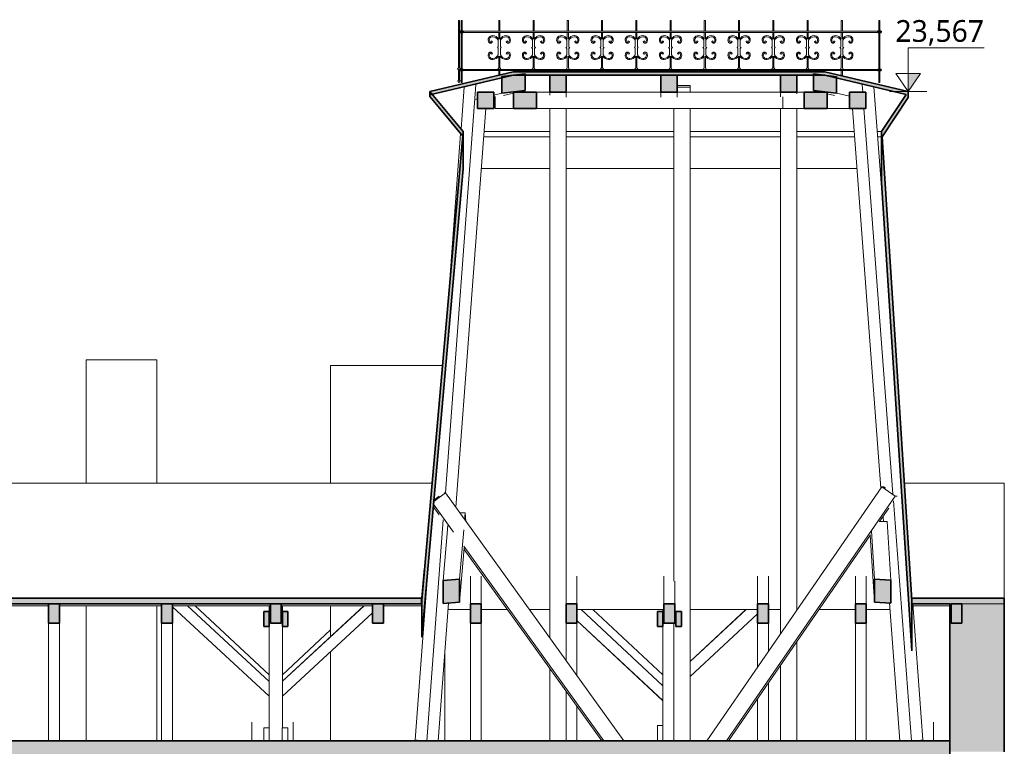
# Model space of a CAD drawing. Header units: metres. Extents: x -1.6 to 41.7, y -4.8 to 24.3.
# Tile 7 of 7: x 30.7 to 39.8, y 17.6 to 24.2. Entities that reach past the tile are written whole.
import ezdxf

# ---------------------------------------------------------------- set-up
doc = ezdxf.new("R2010")
doc.units = ezdxf.units.M
for name, color, linetype, lineweight in [('AV-KOTY', 7, 'Continuous', 5), ('AV-SRAFY', 7, 'Continuous', 35), ('AV-STAVBA', 7, 'Continuous', 18)]:
    doc.layers.add(name, color=color, linetype=linetype, lineweight=lineweight)
doc.styles.add('Trebuchet MS', font='trebuc.ttf', dxfattribs={"height": 0.2})

# ---------------------------------------------------------------- blocks, each defined once
blk = doc.blocks.new('SFR_Trám_dřevo - 100_100-1439832-Řez B-B_')
at = {"layer": 'AV-STAVBA'}
for p, q in [((33.8763, 18.84), (33.1252, 18.147)), ((33.8758, 18.84), (33.1252, 18.1475)), ((33.1252, 18.0109), (33.9548, 18.7763))]:
    blk.add_line(p, q, dxfattribs=at)
blk = doc.blocks.new('SFR_Trám_dřevo - 100_100-1439830-Řez B-B_')
at = {"layer": 'AV-STAVBA'}
for p, q in [((33.0052, 18.1466), (32.2537, 18.84)), ((32.1148, 18.8322), (33.0052, 18.0106)), ((33.0052, 18.0101), (32.1148, 18.8317))]:
    blk.add_line(p, q, dxfattribs=at)
blk = doc.blocks.new('SFR_Trám_dřevo - 50_140-V19-Řez B-B_')
at = {"layer": 'AV-STAVBA'}
blk.add_hatch(color=256, dxfattribs=at).paths.add_polyline_path([(33.0053, 18.65), (33.0053, 18.79), (32.9553, 18.79), (32.9553, 18.65)])
at = {"layer": 'AV-STAVBA', "lineweight": 35}
for p, q in [((32.9553, 18.79), (32.9553, 18.65)), ((33.0053, 18.79), (32.9553, 18.79)), ((33.0053, 18.65), (33.0053, 18.79)), ((32.9553, 18.65), (33.0053, 18.65))]:
    blk.add_line(p, q, dxfattribs=at)
blk = doc.blocks.new('SFR_Trám_dřevo - 50_140-1505652-Řez B-B_')
at = {"layer": 'AV-STAVBA'}
for p, q in [((33.0055, 17.72), (32.9555, 17.72)), ((32.9555, 17.72), (32.9555, 17.6)), ((33.0055, 17.6), (33.0055, 17.72))]:
    blk.add_line(p, q, dxfattribs=at)
blk = doc.blocks.new('SFR_Trám_dřevo - 50_140-V20-Řez B-B_')
at = {"layer": 'AV-STAVBA'}
blk.add_hatch(color=256, dxfattribs=at).paths.add_polyline_path([(33.1752, 18.65), (33.1752, 18.79), (33.1252, 18.79), (33.1252, 18.65)])
at = {"layer": 'AV-STAVBA', "lineweight": 35}
for p, q in [((33.1752, 18.79), (33.1252, 18.79)), ((33.1252, 18.79), (33.1252, 18.65)), ((33.1752, 18.65), (33.1752, 18.79)), ((33.1252, 18.65), (33.1752, 18.65))]:
    blk.add_line(p, q, dxfattribs=at)
blk = doc.blocks.new('SFR_Trám_dřevo - 50_140-V21-Řez B-B_')
at = {"layer": 'AV-STAVBA'}
for p, q in [((33.1749, 17.72), (33.1249, 17.72)), ((33.1249, 17.72), (33.1249, 17.6)), ((33.1749, 17.6), (33.1749, 17.72))]:
    blk.add_line(p, q, dxfattribs=at)
blk = doc.blocks.new('SFR_Trám_dřevo - 100_100-V22-Řez B-B_')
at = {"layer": 'AV-STAVBA'}
for p, q in [((33.5696, 18.6212), (33.1252, 18.2075)), ((33.5696, 18.6207), (33.1252, 18.207))]:
    blk.add_line(p, q, dxfattribs=at)
blk = doc.blocks.new('SFR_Trám_dřevo - 100_100-V23-Řez B-B_')
at = {"layer": 'AV-STAVBA'}
blk.add_line((33.0046, 18.2067), (32.3245, 18.84), dxfattribs=at)
blk = doc.blocks.new('SFR_Trám_dřevo - 100_100-1439810-Řez B-B_')
at = {"layer": 'AV-STAVBA'}
for p, q in [((36.6252, 18.1063), (35.8727, 18.8071)), ((35.8348, 18.7058), (36.6252, 17.9697)), ((36.6252, 17.9692), (35.8348, 18.7053))]:
    blk.add_line(p, q, dxfattribs=at)
blk = doc.blocks.new('SFR_Trám_dřevo - 50_140-V24-Řez B-B_')
at = {"layer": 'AV-STAVBA'}
blk.add_hatch(color=256, dxfattribs=at).paths.add_polyline_path([(36.6253, 18.65), (36.6253, 18.79), (36.5753, 18.79), (36.5753, 18.65)])
at = {"layer": 'AV-STAVBA', "lineweight": 35}
for p, q in [((36.5753, 18.79), (36.5753, 18.65)), ((36.6253, 18.79), (36.5753, 18.79)), ((36.6253, 18.65), (36.6253, 18.79)), ((36.5753, 18.65), (36.6253, 18.65))]:
    blk.add_line(p, q, dxfattribs=at)
blk = doc.blocks.new('SFR_Trám_dřevo - 50_140-1505653-Řez B-B_')
at = {"layer": 'AV-STAVBA'}
for p, q in [((36.6255, 17.74), (36.5755, 17.74)), ((36.5755, 17.74), (36.5755, 17.6)), ((36.6255, 17.6), (36.6255, 17.74))]:
    blk.add_line(p, q, dxfattribs=at)
blk = doc.blocks.new('SFR_Trám_dřevo - 50_140-V25-Řez B-B_')
at = {"layer": 'AV-STAVBA'}
blk.add_hatch(color=256, dxfattribs=at).paths.add_polyline_path([(36.7952, 18.65), (36.7952, 18.79), (36.7452, 18.79), (36.7452, 18.65)])
at = {"layer": 'AV-STAVBA', "lineweight": 35}
for p, q in [((36.7952, 18.79), (36.7452, 18.79)), ((36.7452, 18.79), (36.7452, 18.65)), ((36.7952, 18.65), (36.7952, 18.79)), ((36.7452, 18.65), (36.7952, 18.65))]:
    blk.add_line(p, q, dxfattribs=at)
blk = doc.blocks.new('SFR_Trám_dřevo - 100_100-V26-Řez B-B_')
at = {"layer": 'AV-STAVBA'}
for p, q in [((37.3897, 18.8071), (36.8757, 18.3285)), ((37.3892, 18.8071), (36.8757, 18.329)), ((36.8757, 18.1918), (37.4948, 18.7683))]:
    blk.add_line(p, q, dxfattribs=at)
blk = doc.blocks.new('SFR_Trám_dřevo - 100_100-V27-Řez B-B_')
at = {"layer": 'AV-STAVBA'}
blk.add_line((36.6246, 18.2067), (35.9798, 18.8071), dxfattribs=at)
blk = doc.blocks.new('Railing - BA_Kovaný sloupek_střecha_roh-1531454-Řez B-B_')
at = {"layer": 'AV-STAVBA'}
for p, q in [((0.9667, 24.3), (0.9567, 24.3)), ((0.9567, 24.3), (0.9567, 24.0814)), ((0.9667, 24.0814), (0.9667, 24.3)), ((0.9567, 24.0814), (0.9567, 23.86)), ((0.9667, 23.86), (0.9667, 24.0814)), ((0.9532, 23.86), (0.9486, 23.855)), ((0.9486, 23.855), (0.9532, 23.85)), ((0.9567, 23.86), (0.9532, 23.86)), ((0.9532, 23.85), (0.9567, 23.85)), ((0.9567, 23.85), (0.9567, 23.75)), ((0.9702, 23.86), (0.9667, 23.86)), ((0.9667, 23.85), (0.9702, 23.85)), ((0.9667, 23.75), (0.9667, 23.85)), ((0.9748, 23.855), (0.9702, 23.86)), ((0.9702, 23.85), (0.9748, 23.855)), ((0.9567, 23.75), (0.951, 23.7467)), ((0.951, 23.7467), (0.9567, 23.741)), ((0.9567, 23.741), (0.9524, 23.7385)), ((0.9524, 23.7385), (0.9617, 23.7292)), ((0.9617, 23.7292), (0.971, 23.7385)), ((0.9724, 23.7467), (0.9667, 23.75)), ((0.9667, 23.741), (0.9724, 23.7467)), ((0.971, 23.7385), (0.9667, 23.741))]:
    blk.add_line(p, q, dxfattribs=at)
blk = doc.blocks.new('Railing - BA_Kovaný sloupek_střecha-V39-Řez B-B_')
at = {"layer": 'AV-STAVBA'}
for p, q in [((38.6116, 24.12), (38.6116, 24.22)), ((38.6216, 24.22), (38.6116, 24.22)), ((38.6216, 24.22), (38.6216, 24.12)), ((38.6116, 24.08), (38.6116, 24.11)), ((38.6216, 24.11), (38.6216, 24.08)), ((38.6216, 24.0801), (38.6116, 24.0801)), ((38.6116, 24.0801), (38.6116, 24.018)), ((38.6116, 24.018), (38.6116, 24.0101)), ((38.6116, 23.975), (38.6116, 24.0105)), ((38.6116, 24.0101), (38.6216, 24.0101)), ((38.6216, 24.018), (38.6216, 24.0801)), ((38.6216, 24.0101), (38.6216, 24.018)), ((38.6216, 24.0105), (38.6216, 23.975)), ((38.6116, 23.97), (38.6116, 23.975)), ((38.6216, 23.975), (38.6116, 23.975)), ((38.6116, 23.965), (38.6116, 23.97)), ((38.6216, 23.97), (38.6116, 23.97)), ((38.6116, 23.9295), (38.6116, 23.965)), ((38.6216, 23.965), (38.6116, 23.965)), ((38.6216, 23.9299), (38.6116, 23.9299)), ((38.6116, 23.9299), (38.6116, 23.922)), ((38.6116, 23.922), (38.6116, 23.8599)), ((38.6216, 23.975), (38.6216, 23.97)), ((38.6216, 23.97), (38.6216, 23.965)), ((38.6216, 23.965), (38.6216, 23.9295)), ((38.6216, 23.922), (38.6216, 23.9299)), ((38.6216, 23.8599), (38.6216, 23.922)), ((38.6116, 23.78), (38.6116, 23.86)), ((38.6116, 23.8599), (38.6216, 23.8599)), ((38.6216, 23.86), (38.6216, 23.78)), ((38.6116, 23.775), (38.6116, 23.78)), ((38.6216, 23.78), (38.6116, 23.78)), ((38.6116, 23.77), (38.6116, 23.775)), ((38.6216, 23.775), (38.6116, 23.775)), ((38.6116, 23.67), (38.6116, 23.76)), ((38.6216, 23.78), (38.6216, 23.775)), ((38.6216, 23.775), (38.6216, 23.77)), ((38.6216, 23.76), (38.6216, 23.67)), ((38.6116, 23.6667), (38.6116, 23.67)), ((38.6216, 23.67), (38.6116, 23.67)), ((38.6116, 23.661), (38.6116, 23.6667)), ((38.6216, 23.6667), (38.6116, 23.6667)), ((38.6116, 23.6585), (38.6116, 23.661)), ((38.6216, 23.661), (38.6116, 23.661)), ((38.6116, 23.6492), (38.6116, 23.6585)), ((38.6216, 23.6585), (38.6116, 23.6585)), ((38.6216, 23.6492), (38.6116, 23.6492)), ((38.6216, 23.67), (38.6216, 23.6667)), ((38.6216, 23.6667), (38.6216, 23.661)), ((38.6216, 23.661), (38.6216, 23.6585)), ((38.6216, 23.6585), (38.6216, 23.6492))]:
    blk.add_line(p, q, dxfattribs=at)
blk = doc.blocks.new('Railing - BA_Kovaný sloupek_střecha-V40-Řez B-B_')
at = {"layer": 'AV-STAVBA'}
for p, q in [((38.2755, 24.22), (38.2655, 24.22)), ((38.2655, 24.22), (38.2655, 24.12)), ((38.2755, 24.12), (38.2755, 24.22)), ((38.2655, 24.11), (38.2655, 24.0482)), ((38.2755, 24.0482), (38.2755, 24.11)), ((38.2068, 24.0276), (38.1956, 24.0315)), ((38.2605, 24.037), (38.2605, 23.975)), ((38.2805, 23.975), (38.2805, 24.037)), ((38.3454, 24.0315), (38.3343, 24.0276)), ((38.1956, 23.9085), (38.2068, 23.9124)), ((38.257, 23.975), (38.2525, 23.97)), ((38.2525, 23.97), (38.257, 23.965)), ((38.2605, 23.975), (38.257, 23.975)), ((38.257, 23.965), (38.2605, 23.965)), ((38.2605, 23.965), (38.2605, 23.903)), ((38.2841, 23.975), (38.2805, 23.975)), ((38.2805, 23.903), (38.2805, 23.965)), ((38.2805, 23.965), (38.2841, 23.965)), ((38.2886, 23.97), (38.2841, 23.975)), ((38.2841, 23.965), (38.2886, 23.97)), ((38.3343, 23.9124), (38.3454, 23.9085)), ((38.2655, 23.8918), (38.2655, 23.78)), ((38.2755, 23.78), (38.2755, 23.8918)), ((38.262, 23.78), (38.2575, 23.775)), ((38.2575, 23.775), (38.262, 23.77)), ((38.2655, 23.78), (38.262, 23.78)), ((38.2655, 23.76), (38.2655, 23.711)), ((38.2791, 23.78), (38.2755, 23.78)), ((38.2755, 23.7086), (38.2755, 23.76)), ((38.2836, 23.775), (38.2791, 23.78)), ((38.2791, 23.77), (38.2836, 23.775))]:
    blk.add_line(p, q, dxfattribs=at)
for centre, radius, start, end in [((38.2081, 24.04), 0.0401, 86.52859, 213.32117), ((38.1893, 24.0276), 0.0175, 213.32117, 360), ((38.2081, 24.04), 0.0301, 86.52859, 213.32117), ((38.1893, 24.0276), 0.0075, 213.32117, 31.61883), ((38.2062, 24.0091), 0.061, 27.16064, 86.52859), ((38.2062, 24.0091), 0.071, 33.39849, 86.52859), ((38.3348, 24.0091), 0.071, 93.47141, 146.60151), ((38.3348, 24.0091), 0.061, 93.47141, 152.83936), ((38.333, 24.04), 0.0401, 326.67883, 93.47141), ((38.333, 24.04), 0.0301, 326.67883, 93.47141), ((38.3518, 24.0276), 0.0175, 180, 326.67883), ((38.3518, 24.0276), 0.0075, 148.38117, 326.67883), ((38.2081, 23.9), 0.0401, 146.67883, 273.47141), ((38.1893, 23.9124), 0.0175, 360, 146.67883), ((38.2081, 23.9), 0.0301, 146.67883, 273.47141), ((38.1893, 23.9124), 0.0075, 328.38117, 146.67883), ((38.333, 23.9), 0.0401, 266.52859, 33.32117), ((38.333, 23.9), 0.0301, 266.52859, 33.32117), ((38.3518, 23.9124), 0.0175, 33.32117, 180), ((38.3518, 23.9124), 0.0075, 33.32117, 211.61883), ((38.2062, 23.9309), 0.061, 273.47141, 332.83936), ((38.2062, 23.9309), 0.071, 273.47141, 326.60151), ((38.3348, 23.9309), 0.071, 213.39849, 266.52859), ((38.3348, 23.9309), 0.061, 207.16064, 266.52859)]:
    blk.add_arc(centre, radius, start, end, dxfattribs=at)
blk = doc.blocks.new('Railing - BA_Kovaný sloupek_střecha-V41-Řez B-B_')
at = {"layer": 'AV-STAVBA'}
for p, q in [((37.9605, 24.22), (37.9505, 24.22)), ((37.9505, 24.22), (37.9505, 24.12)), ((37.9605, 24.12), (37.9605, 24.22)), ((37.9505, 24.11), (37.9505, 24.0482)), ((37.9605, 24.0482), (37.9605, 24.11)), ((37.8918, 24.0276), (37.8806, 24.0315)), ((37.9455, 24.037), (37.9455, 23.975)), ((37.9655, 23.975), (37.9655, 24.037)), ((38.0304, 24.0315), (38.0193, 24.0276)), ((37.8806, 23.9085), (37.8918, 23.9124)), ((37.942, 23.975), (37.9375, 23.97)), ((37.9375, 23.97), (37.942, 23.965)), ((37.9455, 23.975), (37.942, 23.975)), ((37.942, 23.965), (37.9455, 23.965)), ((37.9455, 23.965), (37.9455, 23.903)), ((37.9691, 23.975), (37.9655, 23.975)), ((37.9655, 23.903), (37.9655, 23.965)), ((37.9655, 23.965), (37.9691, 23.965)), ((37.9736, 23.97), (37.9691, 23.975)), ((37.9691, 23.965), (37.9736, 23.97)), ((38.0193, 23.9124), (38.0304, 23.9085)), ((37.9505, 23.8918), (37.9505, 23.78)), ((37.9605, 23.78), (37.9605, 23.8918)), ((37.947, 23.78), (37.9425, 23.775)), ((37.9425, 23.775), (37.947, 23.77)), ((37.9505, 23.78), (37.947, 23.78)), ((37.9505, 23.76), (37.9505, 23.7467)), ((37.9641, 23.78), (37.9605, 23.78)), ((37.9605, 23.7467), (37.9605, 23.76)), ((37.9686, 23.775), (37.9641, 23.78)), ((37.9641, 23.77), (37.9686, 23.775))]:
    blk.add_line(p, q, dxfattribs=at)
for centre, radius, start, end in [((37.8931, 24.04), 0.0401, 86.52859, 213.32117), ((37.8743, 24.0276), 0.0175, 213.32117, 360), ((37.8931, 24.04), 0.0301, 86.52859, 213.32117), ((37.8743, 24.0276), 0.0075, 213.32117, 31.61883), ((37.8912, 24.0091), 0.061, 27.16064, 86.52859), ((37.8912, 24.0091), 0.071, 33.39849, 86.52859), ((38.0198, 24.0091), 0.071, 93.47141, 146.60151), ((38.0198, 24.0091), 0.061, 93.47141, 152.83936), ((38.018, 24.04), 0.0401, 326.67883, 93.47141), ((38.018, 24.04), 0.0301, 326.67883, 93.47141), ((38.0368, 24.0276), 0.0175, 180, 326.67883), ((38.0368, 24.0276), 0.0075, 148.38117, 326.67883), ((37.8931, 23.9), 0.0401, 146.67883, 273.47141), ((37.8743, 23.9124), 0.0175, 360, 146.67883), ((37.8931, 23.9), 0.0301, 146.67883, 273.47141), ((37.8743, 23.9124), 0.0075, 328.38117, 146.67883), ((38.018, 23.9), 0.0401, 266.52859, 33.32117), ((38.018, 23.9), 0.0301, 266.52859, 33.32117), ((38.0368, 23.9124), 0.0175, 33.32117, 180), ((38.0368, 23.9124), 0.0075, 33.32117, 211.61883), ((37.8912, 23.9309), 0.061, 273.47141, 332.83936), ((37.8912, 23.9309), 0.071, 273.47141, 326.60151), ((38.0198, 23.9309), 0.071, 213.39849, 266.52859), ((38.0198, 23.9309), 0.061, 207.16064, 266.52859)]:
    blk.add_arc(centre, radius, start, end, dxfattribs=at)
blk = doc.blocks.new('Railing - BA_Kovaný sloupek_střecha-V42-Řez B-B_')
at = {"layer": 'AV-STAVBA'}
for p, q in [((35.1255, 24.22), (35.1155, 24.22)), ((35.1155, 24.22), (35.1155, 24.12)), ((35.1255, 24.12), (35.1255, 24.22)), ((35.1155, 24.11), (35.1155, 24.0482)), ((35.1255, 24.0482), (35.1255, 24.11)), ((35.0568, 24.0276), (35.0456, 24.0315)), ((35.1105, 24.037), (35.1105, 23.975)), ((35.1305, 23.975), (35.1305, 24.037)), ((35.1954, 24.0315), (35.1843, 24.0276)), ((35.0456, 23.9085), (35.0568, 23.9124)), ((35.107, 23.975), (35.1025, 23.97)), ((35.1025, 23.97), (35.107, 23.965)), ((35.1105, 23.975), (35.107, 23.975)), ((35.107, 23.965), (35.1105, 23.965)), ((35.1105, 23.965), (35.1105, 23.903)), ((35.1341, 23.975), (35.1305, 23.975)), ((35.1305, 23.903), (35.1305, 23.965)), ((35.1305, 23.965), (35.1341, 23.965)), ((35.1386, 23.97), (35.1341, 23.975)), ((35.1341, 23.965), (35.1386, 23.97)), ((35.1843, 23.9124), (35.1954, 23.9085)), ((35.1155, 23.8918), (35.1155, 23.78)), ((35.1255, 23.78), (35.1255, 23.8918)), ((35.112, 23.78), (35.1075, 23.775)), ((35.1075, 23.775), (35.112, 23.77)), ((35.1155, 23.78), (35.112, 23.78)), ((35.1155, 23.76), (35.1155, 23.7156)), ((35.1291, 23.78), (35.1255, 23.78)), ((35.1255, 23.7179), (35.1255, 23.76)), ((35.1336, 23.775), (35.1291, 23.78)), ((35.1291, 23.77), (35.1336, 23.775))]:
    blk.add_line(p, q, dxfattribs=at)
for centre, radius, start, end in [((35.0581, 24.04), 0.0401, 86.52859, 213.32117), ((35.0393, 24.0276), 0.0175, 213.32117, 360), ((35.0581, 24.04), 0.0301, 86.52859, 213.32117), ((35.0393, 24.0276), 0.0075, 213.32117, 31.61883), ((35.0562, 24.0091), 0.061, 27.16064, 86.52859), ((35.0562, 24.0091), 0.071, 33.39849, 86.52859), ((35.1848, 24.0091), 0.071, 93.47141, 146.60151), ((35.1848, 24.0091), 0.061, 93.47141, 152.83936), ((35.183, 24.04), 0.0401, 326.67883, 93.47141), ((35.183, 24.04), 0.0301, 326.67883, 93.47141), ((35.2018, 24.0276), 0.0175, 180, 326.67883), ((35.2018, 24.0276), 0.0075, 148.38117, 326.67883), ((35.0581, 23.9), 0.0401, 146.67883, 273.47141), ((35.0393, 23.9124), 0.0175, 360, 146.67883), ((35.0581, 23.9), 0.0301, 146.67883, 273.47141), ((35.0393, 23.9124), 0.0075, 328.38117, 146.67883), ((35.183, 23.9), 0.0401, 266.52859, 33.32117), ((35.183, 23.9), 0.0301, 266.52859, 33.32117), ((35.2018, 23.9124), 0.0175, 33.32117, 180), ((35.2018, 23.9124), 0.0075, 33.32117, 211.61883), ((35.0562, 23.9309), 0.061, 273.47141, 332.83936), ((35.0562, 23.9309), 0.071, 273.47141, 326.60151), ((35.1848, 23.9309), 0.071, 213.39849, 266.52859), ((35.1848, 23.9309), 0.061, 207.16064, 266.52859)]:
    blk.add_arc(centre, radius, start, end, dxfattribs=at)
blk = doc.blocks.new('Railing - BA_Kovaný sloupek_střecha-V43-Řez B-B_')
at = {"layer": 'AV-STAVBA'}
for p, q in [((34.7695, 24.12), (34.7695, 24.22)), ((34.7795, 24.22), (34.7695, 24.22)), ((34.7795, 24.22), (34.7795, 24.12)), ((34.7695, 24.08), (34.7695, 24.11)), ((34.7795, 24.11), (34.7795, 24.08)), ((34.7795, 24.0801), (34.7695, 24.0801)), ((34.7695, 24.0801), (34.7695, 24.018)), ((34.7695, 24.018), (34.7695, 24.0101)), ((34.7695, 23.975), (34.7695, 24.0105)), ((34.7695, 24.0101), (34.7795, 24.0101)), ((34.7795, 24.018), (34.7795, 24.0801)), ((34.7795, 24.0101), (34.7795, 24.018)), ((34.7795, 24.0105), (34.7795, 23.975)), ((34.7695, 23.97), (34.7695, 23.975)), ((34.7695, 23.975), (34.7795, 23.975)), ((34.7695, 23.965), (34.7695, 23.97)), ((34.7695, 23.97), (34.7795, 23.97)), ((34.7695, 23.9295), (34.7695, 23.965)), ((34.7695, 23.965), (34.7795, 23.965)), ((34.7795, 23.9299), (34.7695, 23.9299)), ((34.7695, 23.9299), (34.7695, 23.922)), ((34.7695, 23.922), (34.7695, 23.8599)), ((34.7795, 23.975), (34.7795, 23.97)), ((34.7795, 23.97), (34.7795, 23.965)), ((34.7795, 23.965), (34.7795, 23.9295)), ((34.7795, 23.922), (34.7795, 23.9299)), ((34.7795, 23.8599), (34.7795, 23.922)), ((34.7695, 23.78), (34.7695, 23.86)), ((34.7695, 23.8599), (34.7795, 23.8599)), ((34.7795, 23.86), (34.7795, 23.78)), ((34.7695, 23.775), (34.7695, 23.78)), ((34.7695, 23.78), (34.7795, 23.78)), ((34.7695, 23.77), (34.7695, 23.775)), ((34.7695, 23.775), (34.7795, 23.775)), ((34.7695, 23.67), (34.7695, 23.76)), ((34.7795, 23.78), (34.7795, 23.775)), ((34.7795, 23.775), (34.7795, 23.77)), ((34.7795, 23.76), (34.7795, 23.67)), ((34.7695, 23.6667), (34.7695, 23.67)), ((34.7695, 23.67), (34.7795, 23.67)), ((34.7695, 23.661), (34.7695, 23.6667)), ((34.7695, 23.6667), (34.7795, 23.6667)), ((34.7695, 23.6585), (34.7695, 23.661)), ((34.7695, 23.661), (34.7795, 23.661)), ((34.7695, 23.6492), (34.7695, 23.6585)), ((34.7695, 23.6585), (34.7795, 23.6585)), ((34.7695, 23.6492), (34.7795, 23.6492)), ((34.7795, 23.67), (34.7795, 23.6667)), ((34.7795, 23.6667), (34.7795, 23.661)), ((34.7795, 23.661), (34.7795, 23.6585)), ((34.7795, 23.6585), (34.7795, 23.6492))]:
    blk.add_line(p, q, dxfattribs=at)
blk = doc.blocks.new('Railing - Railing-1527304-Řez B-B_')
at = {"layer": 'AV-STAVBA', "lineweight": 35}
for p, q in [((34.7895, 24.12), (34.7595, 24.12)), ((34.7595, 24.12), (34.7595, 24.11)), ((34.7595, 24.11), (34.7895, 24.11)), ((34.7895, 24.11), (34.7895, 24.12)), ((38.6316, 24.12), (38.6016, 24.12)), ((38.6016, 24.12), (38.6016, 24.11)), ((38.6016, 24.11), (38.6316, 24.11)), ((38.6316, 24.11), (38.6316, 24.12)), ((34.7895, 23.77), (34.7595, 23.77)), ((34.7595, 23.77), (34.7595, 23.76)), ((34.7595, 23.76), (34.7895, 23.76)), ((34.7895, 23.76), (34.7895, 23.77)), ((38.6316, 23.77), (38.6016, 23.77)), ((38.6016, 23.77), (38.6016, 23.76)), ((38.6016, 23.76), (38.6316, 23.76)), ((38.6316, 23.76), (38.6316, 23.77))]:
    blk.add_line(p, q, dxfattribs=at)
at = {"layer": 'AV-STAVBA'}
for p, q in [((34.7895, 24.12), (38.6016, 24.12)), ((34.7895, 24.11), (38.6016, 24.11)), ((34.7895, 23.77), (38.6016, 23.77)), ((34.7895, 23.76), (38.6016, 23.76))]:
    blk.add_line(p, q, dxfattribs=at)
for name, p in [('Railing - BA_Kovaný sloupek_střecha_roh-1531454-Řez B-B_', (33.7878, -0.08)), ('Railing - BA_Kovaný sloupek_střecha-V43-Řez B-B_', (0, 0)), ('Railing - BA_Kovaný sloupek_střecha-V42-Řez B-B_', (0, 0)), ('Railing - BA_Kovaný sloupek_střecha-V41-Řez B-B_', (-2.52, 0)), ('Railing - BA_Kovaný sloupek_střecha-V41-Řez B-B_', (-2.205, 0)), ('Railing - BA_Kovaný sloupek_střecha-V41-Řez B-B_', (-1.89, 0)), ('Railing - BA_Kovaný sloupek_střecha-V41-Řez B-B_', (-1.575, 0)), ('Railing - BA_Kovaný sloupek_střecha-V41-Řez B-B_', (-1.26, 0)), ('Railing - BA_Kovaný sloupek_střecha-V41-Řez B-B_', (-0.945, 0)), ('Railing - BA_Kovaný sloupek_střecha-V41-Řez B-B_', (-0.63, 0)), ('Railing - BA_Kovaný sloupek_střecha-V41-Řez B-B_', (-0.315, 0)), ('Railing - BA_Kovaný sloupek_střecha-V41-Řez B-B_', (0, 0)), ('Railing - BA_Kovaný sloupek_střecha-V40-Řez B-B_', (0, 0)), ('Railing - BA_Kovaný sloupek_střecha-V39-Řez B-B_', (0, 0))]:
    blk.add_blockref(name, p)
blk = doc.blocks.new('Spot Elevations - Vyskova kota vertikalni-6115-Řez B-B_')
at = {"layer": 'AV-KOTY', "true_color": 0x0000ff}
blk.add_hatch(color=5, dxfattribs=at).paths.add_polyline_path([(11.7825, -3.95), (11.7825, -3.7862), (11.8972, -3.7862)])
at = {"layer": 'AV-KOTY', "color": 5, "true_color": 0x0000ff}
for p, q in [((11.7825, -3.55), (12.4825, -3.55)), ((11.7825, -3.95), (11.7825, -3.55)), ((11.6678, -3.7862), (11.8972, -3.7862)), ((11.7825, -3.95), (11.6678, -3.7862)), ((11.7825, -3.95), (11.8972, -3.7862)), ((11.7825, -3.95), (11.8972, -3.7862)), ((11.8972, -3.7862), (11.7825, -3.7862)), ((11.7825, -3.7862), (11.7825, -3.95)), ((11.6099, -3.95), (11.9552, -3.95))]:
    blk.add_line(p, q, dxfattribs=at)

msp = doc.modelspace()

# ---------------------------------------------------------------- hatches: boundary and pattern name
at = {"layer": 'AV-SRAFY', "lineweight": 18}
msp.add_hatch(color=256, dxfattribs=at).paths.add_polyline_path([(39.7648, 17.5), (39.7648, 18.8586), (39.2648, 18.8586), (39.2648, 17.5)])
at = {"layer": 'AV-STAVBA'}
h = msp.add_hatch(color=256, dxfattribs=at)
h.paths.add_polyline_path([(38.9134, 18.4262), (38.9134, 18.8942), (38.6401, 23.1498), (38.6369, 23.145), (38.6369, 22.7312), (38.7549, 20.8939)])
h.paths.add_polyline_path([(34.4075, 18.5523), (34.7867, 22.8574), (34.7867, 23.1993), (34.4075, 18.8942)])
h.paths.add_polyline_path([(34.4807, 23.5361), (35.2486, 23.7159), (38.1129, 23.7159), (38.863, 23.5402), (38.8807, 23.5669), (38.1129, 23.7467), (35.2486, 23.7467), (34.4807, 23.5669)])
for points in [[(35.1448, 23.5514), (35.3573, 23.5763), (35.3573, 23.7284), (35.1448, 23.7035)], [(38.2216, 23.5508), (38.2216, 23.7029), (38.0093, 23.7278), (38.0093, 23.5757)], [(35.5848, 23.5619), (35.7348, 23.5619), (35.7348, 23.7159), (35.5848, 23.7159)], [(36.7557, 23.5619), (36.7557, 23.7159), (36.6057, 23.7159), (36.6057, 23.5619)], [(37.7057, 23.5619), (37.8557, 23.5619), (37.8557, 23.7159), (37.7057, 23.7159)], [(34.7867, 23.1524), (34.7867, 23.1993), (34.4807, 23.5669), (34.4807, 23.52)], [(35.0698, 23.41), (35.0698, 23.56), (34.9198, 23.56), (34.9198, 23.41)], [(35.4627, 23.41), (35.4627, 23.56), (35.2505, 23.56), (35.2505, 23.41), (35.344, 23.41)], [(37.9234, 23.41), (38.1355, 23.41), (38.1355, 23.56), (37.9234, 23.56), (37.9234, 23.4211)], [(38.4917, 23.41), (38.4917, 23.56), (38.3417, 23.56), (38.3417, 23.41)], [(38.6369, 23.145), (38.8807, 23.5126), (38.8807, 23.5669), (38.6369, 23.1993)], [(34.6045, 18.8623), (34.755, 18.8752), (34.755, 19.087), (34.6045, 19.0742)], [(38.7218, 18.8662), (38.7218, 19.0763), (38.5715, 19.0855), (38.5715, 18.8754)], [(31.0748, 18.6803), (31.0748, 18.8586), (30.9748, 18.8586), (30.9748, 18.6803)], [(32.1148, 18.6803), (32.1148, 18.8586), (32.0148, 18.8586), (32.0148, 18.6803)], [(33.1148, 18.6803), (33.1148, 18.8586), (33.0148, 18.8586), (33.0148, 18.6803)], [(34.0548, 18.6803), (34.0548, 18.8586), (33.9548, 18.8586), (33.9548, 18.6803)], [(34.9548, 18.6803), (34.9548, 18.8586), (34.8548, 18.8586), (34.8548, 18.6803)], [(35.8348, 18.6803), (35.8348, 18.8586), (35.7348, 18.8586), (35.7348, 18.6803)], [(36.7348, 18.6803), (36.7348, 18.8586), (36.6348, 18.8586), (36.6348, 18.6803)], [(37.5948, 18.6803), (37.5948, 18.8586), (37.4948, 18.8586), (37.4948, 18.6803)], [(38.3948, 18.6803), (38.4948, 18.6803), (38.4948, 18.8586), (38.3948, 18.8586)], [(39.3748, 18.6803), (39.3748, 18.8586), (39.2748, 18.8586), (39.2748, 18.6803)], [(39.0551, 17.45), (39.2648, 17.45), (39.2648, 17.6), (-0.0352, 17.6), (-0.0352, 17.45), (37.9948, 17.45)]]:
    msp.add_hatch(color=256, dxfattribs=at).paths.add_polyline_path(points)
h = msp.add_hatch(color=256, dxfattribs=at)
h.paths.add_polyline_path([(39.2648, 18.8586), (39.7648, 18.8586), (39.7648, 18.911), (38.9141, 18.911), (38.9141, 18.8586)])
h.paths.add_polyline_path([(33.7535, 18.8586), (34.4065, 18.8586), (34.4065, 18.911), (5.1102, 18.911), (5.1102, 18.8586), (31.6328, 18.8586)])
h.paths.add_polyline_path([(0.6119, 18.8586), (0.6119, 18.911), (-0.2352, 18.911), (-0.2352, 18.8586), (-0.1772, 18.8586)])

# ---------------------------------------------------------------- linework, layer by layer
at = {"layer": 'AV-STAVBA', "lineweight": 35}
for p, q in [((35.2486, 23.7467), (34.4807, 23.5669)), ((35.3573, 23.7284), (35.1448, 23.7035)), ((38.1129, 23.7467), (35.2486, 23.7467)), ((35.3573, 23.5763), (35.3573, 23.7284)), ((38.2216, 23.7029), (38.0093, 23.7278)), ((38.0093, 23.7278), (38.0093, 23.5757)), ((38.8807, 23.5669), (38.1129, 23.7467)), ((34.4807, 23.5361), (35.2486, 23.7159)), ((35.1448, 23.7035), (35.1448, 23.5514)), ((35.2486, 23.7159), (38.1129, 23.7159)), ((35.5848, 23.7159), (35.5848, 23.5619)), ((35.7348, 23.7159), (35.5848, 23.7159)), ((35.7348, 23.5619), (35.7348, 23.7159)), ((36.6057, 23.7159), (36.6057, 23.5619)), ((36.7557, 23.7159), (36.6057, 23.7159)), ((36.7557, 23.5619), (36.7557, 23.7159)), ((37.7057, 23.7159), (37.7057, 23.5619)), ((37.8557, 23.7159), (37.7057, 23.7159)), ((37.8557, 23.5619), (37.8557, 23.7159)), ((38.1129, 23.7159), (38.863, 23.5402)), ((38.2216, 23.5508), (38.2216, 23.7029)), ((34.7867, 23.1993), (34.4807, 23.5669)), ((34.4807, 23.5669), (34.4807, 23.52)), ((35.0698, 23.56), (34.9198, 23.56)), ((34.9198, 23.56), (34.9198, 23.41)), ((35.0698, 23.41), (35.0698, 23.56)), ((35.1448, 23.5514), (35.3573, 23.5763)), ((35.4627, 23.56), (35.2505, 23.56)), ((35.2505, 23.56), (35.2505, 23.41)), ((35.4627, 23.41), (35.4627, 23.56)), ((35.5848, 23.5619), (35.7348, 23.5619)), ((36.6057, 23.5619), (36.7557, 23.5619)), ((37.7057, 23.5619), (37.8557, 23.5619)), ((37.9234, 23.56), (37.9234, 23.41)), ((38.1355, 23.56), (37.9234, 23.56)), ((38.0093, 23.5757), (38.2216, 23.5508)), ((38.1355, 23.41), (38.1355, 23.56)), ((38.3417, 23.56), (38.3417, 23.41)), ((38.4917, 23.56), (38.3417, 23.56)), ((38.4917, 23.41), (38.4917, 23.56)), ((38.8807, 23.5126), (38.8807, 23.5669)), ((34.4807, 23.52), (34.7867, 23.1524)), ((38.863, 23.5402), (38.6369, 23.1993)), ((38.6401, 23.1498), (38.8807, 23.5126)), ((34.9198, 23.41), (35.0698, 23.41)), ((35.2505, 23.41), (35.4627, 23.41)), ((37.9234, 23.41), (38.1355, 23.41)), ((38.3417, 23.41), (38.4917, 23.41)), ((34.7867, 23.1993), (34.4075, 18.8942)), ((34.7867, 22.8574), (34.7867, 23.1993)), ((38.6369, 23.1993), (38.6369, 22.7312)), ((38.9134, 18.8942), (38.6401, 23.1498)), ((34.4075, 18.5523), (34.7867, 22.8574)), ((38.6369, 22.7312), (38.9134, 18.4262)), ((34.755, 19.087), (34.6045, 19.0742)), ((34.6045, 19.0742), (34.6045, 18.8623)), ((34.755, 18.8752), (34.755, 19.087)), ((38.7218, 19.0763), (38.5715, 19.0855)), ((38.5715, 19.0855), (38.5715, 18.8754)), ((38.7218, 18.8662), (38.7218, 19.0763)), ((34.4065, 18.911), (5.1102, 18.911)), ((5.1102, 18.8586), (34.4065, 18.8586)), ((31.0748, 18.8586), (30.9748, 18.8586)), ((30.9748, 18.8586), (30.9748, 18.6803)), ((31.0748, 18.6803), (31.0748, 18.8586)), ((32.1148, 18.8586), (32.0148, 18.8586)), ((32.0148, 18.8586), (32.0148, 18.6803)), ((32.1148, 18.6803), (32.1148, 18.8586)), ((33.1148, 18.8586), (33.0148, 18.8586)), ((33.0148, 18.8586), (33.0148, 18.6803)), ((33.1148, 18.6803), (33.1148, 18.8586)), ((34.0548, 18.8586), (33.9548, 18.8586)), ((33.9548, 18.8586), (33.9548, 18.6803)), ((34.0548, 18.6803), (34.0548, 18.8586)), ((34.4065, 18.8586), (34.4065, 18.911)), ((34.4075, 18.8942), (34.4075, 18.5523)), ((34.6045, 18.8623), (34.755, 18.8752)), ((34.9548, 18.8586), (34.8548, 18.8586)), ((34.8548, 18.8586), (34.8548, 18.6803)), ((34.9548, 18.6803), (34.9548, 18.8586)), ((35.8348, 18.8586), (35.7348, 18.8586)), ((35.7348, 18.8586), (35.7348, 18.6803)), ((35.8348, 18.6803), (35.8348, 18.8586)), ((36.7348, 18.8586), (36.6348, 18.8586)), ((36.6348, 18.8586), (36.6348, 18.6803)), ((36.7348, 18.6803), (36.7348, 18.8586)), ((37.5948, 18.8586), (37.4948, 18.8586)), ((37.4948, 18.8586), (37.4948, 18.6803)), ((37.5948, 18.6803), (37.5948, 18.8586)), ((38.4948, 18.8586), (38.3948, 18.8586)), ((38.3948, 18.8586), (38.3948, 18.6803)), ((38.4948, 18.6803), (38.4948, 18.8586)), ((38.5715, 18.8754), (38.7218, 18.8662)), ((38.9134, 18.4262), (38.9134, 18.8942)), ((39.7648, 18.911), (38.9141, 18.911)), ((38.9141, 18.911), (38.9141, 18.8586)), ((38.9141, 18.8586), (39.2648, 18.8586)), ((39.2648, 17.45), (39.2648, 18.8586)), ((39.3748, 18.8586), (39.2748, 18.8586)), ((39.2748, 18.8586), (39.2748, 18.6803)), ((39.3748, 18.6803), (39.3748, 18.8586)), ((39.7648, 17.5), (39.7648, 18.911)), ((30.9748, 18.6803), (31.0748, 18.6803)), ((32.0148, 18.6803), (32.1148, 18.6803)), ((33.0148, 18.6803), (33.1148, 18.6803)), ((33.9548, 18.6803), (34.0548, 18.6803)), ((34.8548, 18.6803), (34.9548, 18.6803)), ((35.7348, 18.6803), (35.8348, 18.6803)), ((36.6348, 18.6803), (36.7348, 18.6803)), ((37.4948, 18.6803), (37.5948, 18.6803)), ((38.3948, 18.6803), (38.4948, 18.6803)), ((39.2748, 18.6803), (39.3748, 18.6803)), ((39.2648, 17.6), (-0.0352, 17.6))]:
    msp.add_line(p, q, dxfattribs=at)
at = {"layer": 'AV-STAVBA'}
for p, q in [((34.7999, 23.6416), (34.8001, 23.6436)), ((34.8082, 23.6436), (34.8001, 23.6436)), ((34.8001, 23.6436), (34.805, 23.6428)), ((38.5632, 23.6436), (38.5532, 23.6436)), ((38.5571, 23.6427), (38.5632, 23.6436)), ((38.5632, 23.6436), (38.5634, 23.6412)), ((34.6242, 19.8775), (34.9055, 23.6278)), ((34.7684, 23.2213), (34.7976, 23.6103)), ((34.8852, 23.6308), (34.9055, 23.6278)), ((35.0698, 23.5339), (35.1448, 23.5514)), ((35.2505, 23.5514), (35.1592, 23.5301)), ((35.3573, 23.5763), (35.2873, 23.56)), ((35.5848, 23.56), (35.4627, 23.56)), ((35.5848, 23.5333), (35.5848, 23.5619)), ((35.7348, 23.5619), (35.7348, 23.5158)), ((36.6057, 23.56), (35.7348, 23.56)), ((36.6057, 23.516), (36.6057, 23.5619)), ((36.8757, 23.6203), (36.7557, 23.6203)), ((36.7557, 23.6072), (36.8757, 23.6072)), ((36.7557, 23.5619), (36.7557, 23.516)), ((37.7057, 23.56), (36.7557, 23.56)), ((36.8757, 23.6072), (36.8757, 23.6203)), ((36.8757, 23.6072), (36.8757, 23.56)), ((37.7057, 23.5162), (37.7057, 23.5619)), ((37.8557, 23.5619), (37.8557, 23.546)), ((37.9234, 23.56), (37.8557, 23.56)), ((38.0765, 23.56), (38.0093, 23.5757)), ((38.2039, 23.5301), (38.1355, 23.5462)), ((38.2216, 23.5508), (38.3417, 23.5227)), ((38.4577, 23.6278), (38.4769, 23.6306)), ((38.4577, 23.6278), (38.4628, 23.56)), ((38.5657, 23.6099), (38.6682, 22.2439)), ((34.7651, 23.1775), (34.4807, 23.5191)), ((34.8955, 23.4932), (34.9198, 23.4989)), ((35.0825, 23.5122), (35.0698, 23.5092)), ((35.0825, 23.41), (35.0825, 23.5211)), ((37.7286, 23.41), (37.7286, 23.5162)), ((34.9953, 23.41), (34.7204, 19.7464)), ((35.0825, 23.41), (35.2505, 23.41)), ((35.4627, 23.41), (35.6596, 23.41)), ((35.5848, 18.5453), (35.5848, 23.41)), ((35.6596, 23.41), (37.7286, 23.41)), ((35.7348, 23.41), (35.7348, 19.0661)), ((36.7257, 19.0661), (36.7257, 23.41)), ((36.8757, 23.41), (36.8757, 17.6)), ((37.7057, 18.5819), (37.7057, 23.41)), ((37.7286, 23.41), (37.9234, 23.41)), ((37.8557, 23.41), (37.8557, 18.7994)), ((38.1355, 23.41), (38.3417, 23.41)), ((38.6297, 19.9215), (38.368, 23.41)), ((38.474, 23.41), (38.7396, 19.8702)), ((34.9795, 23.1993), (35.5848, 23.1993)), ((35.7348, 23.1993), (36.7257, 23.1993)), ((36.8757, 23.1993), (37.7057, 23.1993)), ((37.8557, 23.1993), (38.3838, 23.1993)), ((38.5965, 23.1993), (38.6369, 23.1993)), ((34.6521, 21.6709), (34.7652, 23.1783)), ((35.5848, 23.1516), (34.9759, 23.1516)), ((36.7257, 23.1516), (35.7348, 23.1516)), ((37.7057, 23.1516), (36.8757, 23.1516)), ((38.3874, 23.1516), (37.8557, 23.1516)), ((38.6369, 23.1516), (38.6001, 23.1516)), ((38.6401, 23.1498), (38.6369, 23.145)), ((35.5848, 22.8587), (34.9539, 22.8587)), ((36.7257, 22.8587), (35.7348, 22.8587)), ((37.7057, 22.8587), (36.8757, 22.8587)), ((38.4093, 22.8587), (37.8557, 22.8587)), ((38.6287, 22.8587), (38.6221, 22.8587)), ((38.6369, 22.7312), (38.6287, 22.8587)), ((31.9696, 21.1), (31.3196, 21.1)), ((31.3196, 21.1), (31.3196, 19.9664)), ((31.9696, 21.1), (31.9696, 19.9664)), ((34.5974, 21.05), (33.5696, 21.05)), ((33.5696, 21.05), (33.5696, 19.9664)), ((34.5019, 19.9664), (22.6296, 19.9664)), ((38.6376, 19.9329), (37.0284, 17.6)), ((38.6565, 19.9329), (38.6376, 19.9329)), ((38.6376, 19.9329), (38.7598, 19.8473)), ((38.6721, 19.922), (38.6565, 19.9329)), ((39.7648, 19.9664), (38.8445, 19.9664)), ((39.7648, 18.911), (39.7648, 19.9664)), ((34.5172, 19.7979), (34.6261, 19.8775)), ((34.5685, 19.8488), (34.5185, 19.8123)), ((34.6261, 19.8775), (34.6139, 19.8775)), ((36.265, 17.6), (34.6261, 19.8775)), ((37.2097, 17.6), (38.7598, 19.8473)), ((38.7598, 19.8473), (38.7787, 19.8473)), ((34.5685, 19.6764), (34.5133, 19.7531)), ((34.5153, 19.776), (34.7006, 19.5184)), ((38.7444, 19.806), (38.91, 17.6)), ((34.7574, 19.695), (34.8071, 19.695)), ((34.8018, 19.6333), (34.8071, 19.695)), ((34.8071, 19.695), (34.8138, 19.6166)), ((38.7036, 19.7385), (38.6184, 19.615)), ((38.6527, 19.615), (38.6493, 19.6598)), ((34.4533, 17.6), (34.6057, 19.6317)), ((34.6045, 19.0742), (34.6478, 19.5795)), ((34.6468, 19.5676), (34.6433, 19.5723)), ((38.6134, 19.615), (38.6876, 19.615)), ((38.6876, 19.615), (38.7218, 19.0763)), ((34.755, 19.087), (34.7937, 19.5378)), ((38.5344, 19.4932), (37.2285, 17.6)), ((38.5324, 19.4903), (38.5715, 18.8754)), ((38.5432, 19.5311), (38.5715, 19.0855)), ((34.7937, 19.3891), (36.0812, 17.6)), ((38.8771, 19.4599), (38.9021, 19.1258)), ((34.3472, 17.6079), (34.479, 19.3647)), ((34.755, 18.8752), (34.7979, 19.375)), ((36.0627, 17.6), (34.7965, 19.3595)), ((34.4065, 18.911), (34.4298, 19.1843)), ((34.4298, 19.1843), (34.433, 19.1843)), ((34.4298, 19.1477), (34.4298, 19.1843)), ((34.8548, 19.1121), (34.8548, 18.8586)), ((34.9548, 19.1121), (34.9548, 18.8586)), ((35.8348, 19.1121), (35.8348, 18.8586)), ((36.6348, 19.1121), (36.6348, 18.8586)), ((37.4948, 19.1121), (37.4948, 18.8586)), ((37.5948, 19.1121), (37.5948, 18.8586)), ((38.3948, 19.1121), (38.3948, 18.8586)), ((38.4948, 19.1121), (38.4948, 18.8586)), ((38.9008, 19.1253), (38.9141, 18.911)), ((35.7348, 19.0661), (35.7348, 18.8586)), ((36.7348, 19.0661), (36.7348, 18.8586)), ((30.1148, 18.84), (30.9748, 18.84)), ((31.0748, 18.84), (32.0148, 18.84)), ((31.3196, 18.84), (31.3196, 17.6)), ((31.9696, 18.84), (31.9696, 17.6)), ((32.1148, 18.84), (33.0148, 18.84)), ((33.0041, 18.84), (33.0041, 18.79)), ((33.0046, 18.84), (33.0046, 18.79)), ((33.0052, 18.84), (33.0052, 18.79)), ((33.0148, 18.84), (33.0052, 18.84)), ((33.1148, 18.84), (33.9548, 18.84)), ((33.1252, 18.84), (33.1148, 18.84)), ((33.1252, 18.84), (33.1252, 18.79)), ((33.5696, 18.84), (33.5696, 18.5575)), ((34.0548, 18.84), (34.4075, 18.84)), ((34.4075, 18.8697), (34.4065, 18.8586)), ((34.6544, 18.8666), (34.5594, 17.6)), ((38.8039, 17.6), (38.7088, 18.867)), ((38.9141, 18.8586), (38.9134, 18.8697)), ((38.9222, 18.8586), (39.016, 17.6079)), ((38.9236, 18.84), (39.2648, 18.84)), ((39.7648, 18.8586), (39.2648, 18.8586)), ((34.4299, 18.8071), (34.4372, 18.8071)), ((34.6499, 18.8071), (34.8548, 18.8071)), ((34.9548, 18.8071), (35.194, 18.8071)), ((35.3964, 18.8071), (35.5848, 18.8071)), ((35.8348, 18.8071), (36.6348, 18.8071)), ((36.6241, 18.8071), (36.6241, 18.79)), ((36.6246, 18.8071), (36.6246, 18.79)), ((36.6252, 18.8071), (36.6252, 18.79)), ((36.8757, 18.8071), (37.4948, 18.8071)), ((37.5948, 18.8071), (37.7057, 18.8071)), ((37.8557, 18.8071), (37.8611, 18.8071)), ((38.0612, 18.8071), (38.3948, 18.8071)), ((38.4948, 18.8071), (38.7133, 18.8071)), ((30.9748, 17.6), (30.9748, 18.6803)), ((31.0748, 18.6803), (31.0748, 17.6)), ((32.0148, 17.6), (32.0148, 18.6803)), ((32.1148, 18.6803), (32.1148, 17.6)), ((34.8548, 17.6), (34.8548, 18.6803)), ((34.9548, 18.6803), (34.9548, 17.6)), ((35.7348, 18.6803), (35.7348, 18.3369)), ((35.8348, 18.6803), (35.8348, 18.1979)), ((36.7257, 17.6), (36.7257, 18.6803)), ((37.4948, 18.2761), (37.4948, 18.6803)), ((37.5948, 18.6803), (37.5948, 18.421)), ((38.3948, 17.6), (38.3948, 18.6803)), ((38.4948, 18.6803), (38.4948, 17.6)), ((33.0041, 18.65), (33.0041, 18.2071)), ((33.0046, 18.65), (33.0046, 18.1472)), ((33.0052, 18.65), (33.0052, 17.72)), ((33.1252, 18.65), (33.1252, 17.72)), ((36.6241, 18.65), (36.6241, 18.2071)), ((36.6246, 18.65), (36.6246, 18.1069)), ((36.6252, 18.65), (36.6252, 17.74)), ((37.8557, 18.5093), (37.8557, 17.6)), ((33.5696, 18.4209), (33.5696, 17.6)), ((34.6196, 18.4025), (34.6196, 17.6)), ((37.7057, 17.6), (37.7057, 18.2918)), ((35.5848, 17.6), (35.5848, 18.2642)), ((37.5948, 18.1309), (37.5948, 17.6)), ((35.7348, 18.0557), (35.7348, 17.6)), ((33.0041, 18.0111), (33.0041, 17.72)), ((33.0046, 18.0107), (33.0046, 17.72)), ((36.6241, 17.9702), (36.6241, 17.74)), ((36.6246, 17.9698), (36.6246, 17.74)), ((37.4948, 17.6), (37.4948, 17.986)), ((35.8348, 17.9168), (35.8348, 17.6)), ((32.8448, 17.6), (32.8448, 17.7706)), ((33.2248, 17.6), (33.2248, 17.7706)), ((39.1148, 17.6), (39.1148, 17.7706)), ((34.4, 17.6), (34.3472, 17.6079)), ((39.016, 17.6079), (38.9633, 17.6))]:
    msp.add_line(p, q, dxfattribs=at)

# ---------------------------------------------------------------- block references
at = {"layer": 'AV-KOTY', "color": 5, "true_color": 0x0000ff}
msp.add_blockref('Spot Elevations - Vyskova kota vertikalni-6115-Řez B-B_', (27.0982, 27.5169), dxfattribs=at)
at = {"layer": 'AV-STAVBA'}
for name in ['Railing - Railing-1527304-Řez B-B_', 'SFR_Trám_dřevo - 100_100-1439830-Řez B-B_', 'SFR_Trám_dřevo - 100_100-V23-Řez B-B_', 'SFR_Trám_dřevo - 100_100-1439832-Řez B-B_', 'SFR_Trám_dřevo - 50_140-V19-Řez B-B_', 'SFR_Trám_dřevo - 50_140-V20-Řez B-B_', 'SFR_Trám_dřevo - 100_100-1439810-Řez B-B_', 'SFR_Trám_dřevo - 100_100-V27-Řez B-B_', 'SFR_Trám_dřevo - 50_140-V24-Řez B-B_', 'SFR_Trám_dřevo - 50_140-V25-Řez B-B_', 'SFR_Trám_dřevo - 100_100-V26-Řez B-B_', 'SFR_Trám_dřevo - 100_100-V22-Řez B-B_', 'SFR_Trám_dřevo - 50_140-1505652-Řez B-B_', 'SFR_Trám_dřevo - 50_140-V21-Řez B-B_', 'SFR_Trám_dřevo - 50_140-1505653-Řez B-B_']:
    msp.add_blockref(name, (0, 0), dxfattribs=at)

# ---------------------------------------------------------------- texts
at = {"layer": 'AV-KOTY', "color": 5, "true_color": 0x0000ff, "insert": (38.7632, 24.2228), "char_height": 0.2, "width": 1.002048, "attachment_point": 1, "line_spacing_factor": 1.048425, "style": 'Trebuchet MS'}
msp.add_mtext('23,567', dxfattribs=at)

doc.saveas('drawing.dxf')
